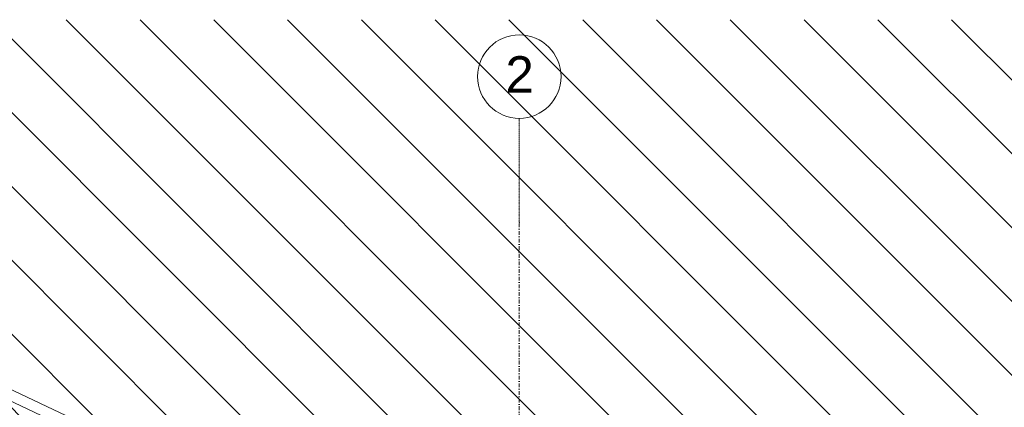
# Model space of a CAD drawing. Header units: centimetres. Extents: x -1589 to 108054, y -205274 to 31709.
# Tile 171 of 256: x 900 to 1844, y 30319 to 30691. Entities that reach past the tile are written whole.
import ezdxf

# ---------------------------------------------------------------- set-up
doc = ezdxf.new("R2010")
doc.units = ezdxf.units.CM
doc.header["$LTSCALE"] = 0.01
doc.header["$MEASUREMENT"] = 0
doc.linetypes.add('Kropki i Kreski', pattern=[72, 36, -18, 0, -18])
for name, color, linetype in [('2_stropy.K_IR', 7, 'Continuous'), ('4_osie.ISTN', 7, 'Continuous'), ('5_opisy.K_IR', 7, 'Continuous')]:
    doc.layers.add(name, color=color, linetype=linetype)
doc.styles.add('GENERATED_STYLE_1', font='txt')

msp = doc.modelspace()

# ---------------------------------------------------------------- hatches: boundary and pattern name
at = {"layer": '5_opisy.K_IR', "linetype": 'Continuous', "lineweight": 5}
h = msp.add_hatch(dxfattribs=at)
h.set_pattern_fill('PZT_oznaczenia_dróg_dla__78', color=8, style=0, pattern_type=2)
h.set_pattern_definition([(315, (3e-13, 28099.415), (35.35534, 35.35534), [])])
h.paths.add_polyline_path([(-995.5427, 26250.50296), (7161.18434, 26250.50296), (7161.18434, 30690.55678), (-995.5427, 30690.55678)])
h.paths.add_polyline_path([(818.63417, 27460.4239), (818.63417, 27250.50296), (4025.67745, 27250.3437), (4010.26468, 27846.68343), (4241.74987, 27846.68343), (4241.74938, 27871.68393), (4151.3174, 28019.03017), (4151.12243, 28044.03017), (4002.47423, 28044.03017), (4002.47423, 29052.5761), (4675.54492, 29052.5761), (4675.54492, 27246.25206), (6097.99749, 27246.26206), (6097.99749, 29690.55678), (1582.3586, 29690.55678), (1582.3586, 30246.26892), (902.3586, 30246.26892), (902.3586, 29690.55678), (818.63417, 29690.55678), (818.63417, 27654.43852), (818.60814, 27654.83519), (666.2756, 27654.51476), (666.02981, 27460.70225)], flags=0)

# ---------------------------------------------------------------- linework, layer by layer
at = {"layer": '2_stropy.K_IR', "color": 8, "linetype": 'Continuous', "lineweight": 5, "flags": 128}
for points in [[(712.60534, 30420.92767), (712.60582, 29746.55633), (1632.35857, 29746.55633), (1632.35857, 30296.26891), (975.49123, 30296.26899)], [(722.60535, 30405.11839), (722.60582, 29746.55633), (1622.35857, 29746.55633), (1622.35857, 30286.26891), (973.24039, 30286.26899)]]:
    msp.add_lwpolyline(points, close=True, dxfattribs=at)
at = {"layer": '4_osie.ISTN', "color": 7, "linetype": 'Kropki i Kreski', "lineweight": 0}
msp.add_line((1378.63417, 30496.05924), (1378.63417, 30596.05924), dxfattribs=at)
at = {"layer": '4_osie.ISTN', "color": 7, "linetype": 'Kropki i Kreski', "lineweight": 0, "ltscale": 10}
msp.add_line((1378.63417, 26776.04981), (1378.63417, 30496.05924), dxfattribs=at)
at = {"layer": '4_osie.ISTN', "color": 7, "linetype": 'Continuous', "lineweight": 0}
msp.add_circle((1378.63417, 30636.05924), 40, dxfattribs=at)
at = {"layer": '4_osie.ISTN', "color": 7, "linetype": 'Kropki i Kreski', "lineweight": 0}
msp.add_point((1378.63417, 30496.05924), dxfattribs=at)
msp.add_point((1378.63417, 30496.05924), dxfattribs=at)

# ---------------------------------------------------------------- texts
at = {"layer": '4_osie.ISTN', "color": 7, "lineweight": 0, "insert": (1365.35367, 30638.05974), "char_height": 35, "attachment_point": 4, "style": 'GENERATED_STYLE_1'}
msp.add_mtext('\\A1;{\\pql;\\pt0;\\fArial|b0|i0|c238|p38;2}', dxfattribs=at)

doc.saveas('drawing.dxf')
